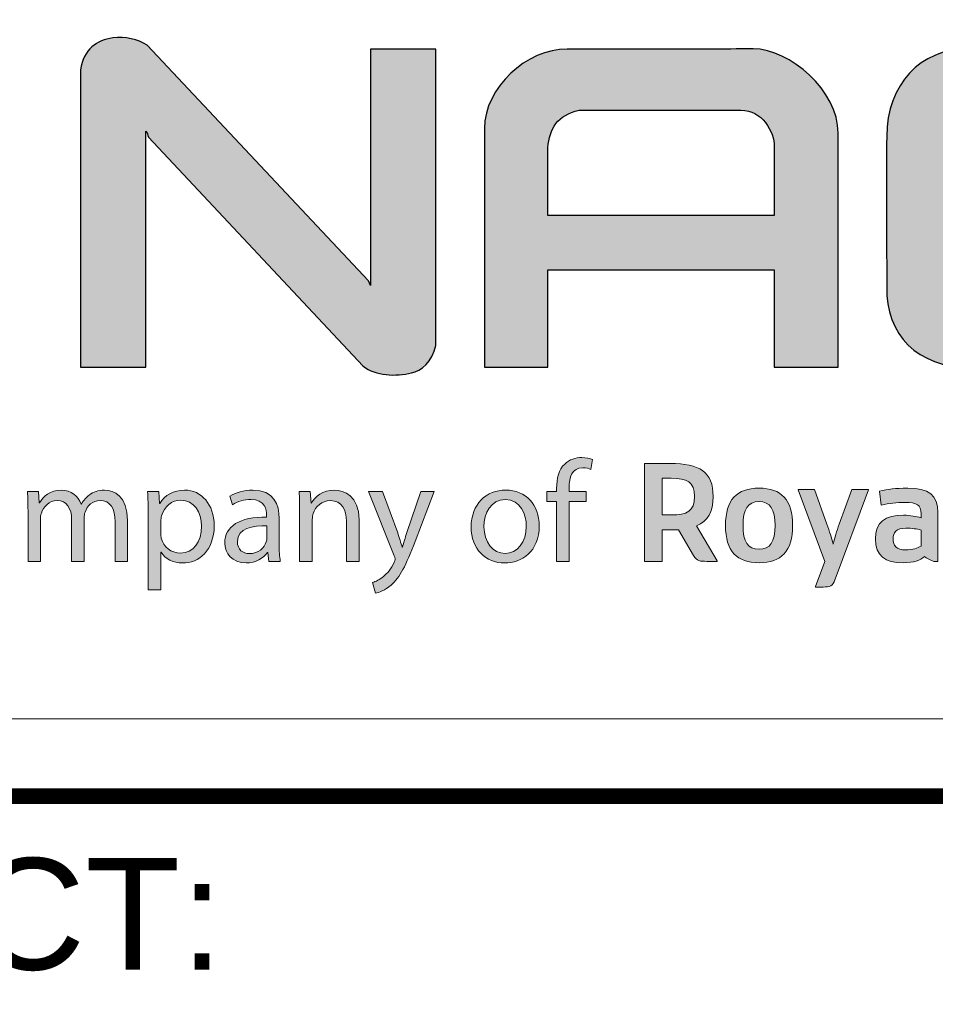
# Model space of a CAD drawing. Header units: metres. Extents: x 0 to 4289, y -45 to 594.
# Tile 6 of 11: x 721 to 736, y 86 to 102. Entities that reach past the tile are written whole.
import ezdxf

# ---------------------------------------------------------------- set-up
doc = ezdxf.new("R2010")
doc.units = ezdxf.units.M
doc.layers.add('AA03300_stamp_h1_NACO', color=7, linetype='Continuous', true_color=0x00486b)
doc.layers.add('AH00300_stamp_h_NACO_outline', color=7, linetype='Continuous', true_color=0x00486b, plot=False)
doc.layers.add('C-ANNO-GENF-TEXT-N_18', color=1, linetype='Continuous', lineweight=30)
doc.layers.add('G-ANNO-TTLB', color=1, linetype='Continuous')
doc.styles.get("Standard").update_dxf_attribs({"font": 'arial.ttf'})

# ---------------------------------------------------------------- blocks, each defined once
blk = doc.blocks.new('NACO-RHDHV_logo')
at = {"layer": 'AA03300_stamp_h1_NACO'}
h = blk.add_hatch(color=256, dxfattribs=at)
h.dxf.hatch_style = 2
edge = h.paths.add_edge_path()
edge.add_spline(control_points=[(14.784, 12.817), (13.508, 14.175), (12.231, 15.533), (12.231, 15.533)], knot_values=[0, 0, 0, 0, 0.5, 0.5, 0.5, 0.5], degree=3, periodic=0)
edge.add_spline(control_points=[(12.231, 15.533), (12.011, 15.684), (11.732, 15.729), (11.442, 15.706)], knot_values=[13, 13, 13, 13, 14, 14, 14, 14], degree=3, periodic=0)
edge.add_spline(control_points=[(11.442, 15.706), (11.071, 15.648), (10.768, 15.446), (10.696, 14.967)], knot_values=[12, 12, 12, 12, 13, 13, 13, 13], degree=3, periodic=0)
edge.add_spline(control_points=[(10.696, 14.967), (10.696, 14.967), (10.696, 8.106), (10.696, 8.106), (10.696, 8.106), (11.073, 8.106), (11.45, 8.106)], knot_values=[10.5, 10.5, 10.5, 10.5, 11.5, 11.5, 11.5, 12, 12, 12, 12], degree=3, periodic=0)
edge.add_spline(control_points=[(11.45, 8.106), (11.827, 8.106), (12.204, 8.106), (12.204, 8.106), (12.204, 8.106), (12.204, 9.467), (12.204, 10.829)], knot_values=[9.5, 9.5, 9.5, 9.5, 10, 10, 10, 10.5, 10.5, 10.5, 10.5], degree=3, periodic=0)
edge.add_spline(control_points=[(12.204, 10.829), (12.204, 12.19), (12.204, 13.552), (12.204, 13.552), (12.251, 13.528), (12.234, 13.458), (12.263, 13.414)], knot_values=[8, 8, 8, 8, 8.5, 8.5, 8.5, 9.5, 9.5, 9.5, 9.5], degree=3, periodic=0)
edge.add_spline(control_points=[(12.263, 13.414), (12.263, 13.414), (17.209, 8.139), (17.209, 8.139), (17.511, 7.896), (17.964, 7.896), (18.335, 7.977)], knot_values=[6, 6, 6, 6, 7, 7, 7, 8, 8, 8, 8], degree=3, periodic=0)
edge.add_spline(control_points=[(18.335, 7.977), (18.551, 8.025), (18.82, 8.228), (18.892, 8.612)], knot_values=[5, 5, 5, 5, 6, 6, 6, 6], degree=3, periodic=0)
edge.add_spline(control_points=[(18.892, 8.612), (18.892, 8.612), (18.892, 15.446), (18.892, 15.446), (18.892, 15.446), (18.515, 15.446), (18.137, 15.446)], knot_values=[3.5, 3.5, 3.5, 3.5, 4.5, 4.5, 4.5, 5, 5, 5, 5], degree=3, periodic=0)
edge.add_spline(control_points=[(18.137, 15.446), (17.76, 15.446), (17.383, 15.446), (17.383, 15.446), (17.383, 15.446), (17.383, 14.082), (17.383, 12.718)], knot_values=[2.5, 2.5, 2.5, 2.5, 3, 3, 3, 3.5, 3.5, 3.5, 3.5], degree=3, periodic=0)
edge.add_spline(control_points=[(17.383, 12.718), (17.383, 11.354), (17.383, 9.991), (17.383, 9.991), (17.383, 9.991), (17.383, 9.991), (17.383, 9.991)], knot_values=[1.99999, 1.99999, 1.99999, 1.99999, 2.49999, 2.49999, 2.49999, 2.5, 2.5, 2.5, 2.5], degree=3, periodic=0)
edge.add_spline(control_points=[(17.383, 9.991), (17.383, 9.991), (17.337, 10.102), (17.337, 10.102)], knot_values=[1.00001, 1.00001, 1.00001, 1.00001, 1.99999, 1.99999, 1.99999, 1.99999], degree=3, periodic=0)
edge.add_spline(control_points=[(17.337, 10.102), (17.337, 10.102), (16.061, 11.46), (14.784, 12.817)], knot_values=[0.5, 0.5, 0.5, 0.5, 1, 1, 1, 1], degree=3, periodic=0)
h = blk.add_hatch(color=256, dxfattribs=at)
h.dxf.hatch_style = 1
edge = h.paths.add_edge_path()
edge.add_spline(control_points=[(21.48, 9.23), (21.48, 9.791), (21.48, 10.353), (21.48, 10.353), (21.48, 10.353), (22.786, 10.353), (24.091, 10.353)], knot_values=[3.5, 3.5, 3.5, 3.5, 4, 4, 4, 4.5, 4.5, 4.5, 4.5], degree=3, periodic=0)
edge.add_spline(control_points=[(24.091, 10.353), (25.397, 10.353), (26.702, 10.353), (26.702, 10.353), (26.702, 10.353), (26.702, 9.791), (26.702, 9.23)], knot_values=[2.5, 2.5, 2.5, 2.5, 3, 3, 3, 3.5, 3.5, 3.5, 3.5], degree=3, periodic=0)
edge.add_spline(control_points=[(26.702, 9.23), (26.702, 8.668), (26.702, 8.106), (26.702, 8.106), (26.702, 8.106), (27.071, 8.106), (27.439, 8.106)], knot_values=[1.5, 1.5, 1.5, 1.5, 2, 2, 2, 2.5, 2.5, 2.5, 2.5], degree=3, periodic=0)
edge.add_spline(control_points=[(27.439, 8.106), (27.807, 8.106), (28.175, 8.106), (28.175, 8.106), (28.175, 8.106), (28.175, 9.456), (28.175, 10.807)], knot_values=[0.5, 0.5, 0.5, 0.5, 1, 1, 1, 1.5, 1.5, 1.5, 1.5], degree=3, periodic=0)
edge.add_spline(control_points=[(28.175, 10.807), (28.175, 12.158), (28.175, 13.509), (28.175, 13.509)], knot_values=[0, 0, 0, 0, 0.5, 0.5, 0.5, 0.5], degree=3, periodic=0)
edge.add_spline(control_points=[(28.175, 13.509), (28.175, 14.488), (27.066, 15.446), (26.212, 15.452)], knot_values=[10, 10, 10, 10, 11, 11, 11, 11], degree=3, periodic=0)
edge.add_spline(control_points=[(26.212, 15.452), (25.513, 15.446), (24.888, 15.436), (24.215, 15.446)], knot_values=[9, 9, 9, 9, 10, 10, 10, 10], degree=3, periodic=0)
edge.add_spline(control_points=[(24.215, 15.446), (24.215, 15.446), (21.923, 15.446), (21.923, 15.446), (20.995, 15.446), (20.015, 14.568), (20.015, 13.611)], knot_values=[7, 7, 7, 7, 8, 8, 8, 9, 9, 9, 9], degree=3, periodic=0)
edge.add_spline(control_points=[(20.015, 13.611), (20.015, 13.611), (20.015, 8.106), (20.015, 8.106), (20.015, 8.106), (20.381, 8.106), (20.748, 8.106)], knot_values=[5.5, 5.5, 5.5, 5.5, 6.5, 6.5, 6.5, 7, 7, 7, 7], degree=3, periodic=0)
edge.add_spline(control_points=[(20.748, 8.106), (21.114, 8.106), (21.48, 8.106), (21.48, 8.106), (21.48, 8.106), (21.48, 8.668), (21.48, 9.23)], knot_values=[4.5, 4.5, 4.5, 4.5, 5, 5, 5, 5.5, 5.5, 5.5, 5.5], degree=3, periodic=0)
edge = h.paths.add_edge_path(flags=16)
edge.add_spline(control_points=[(24.091, 11.608), (22.786, 11.608), (21.48, 11.608), (21.48, 11.608), (21.48, 11.608), (21.48, 12), (21.48, 12.392)], knot_values=[1.5, 1.5, 1.5, 1.5, 2, 2, 2, 2.5, 2.5, 2.5, 2.5], degree=3, periodic=0)
edge.add_spline(control_points=[(21.48, 12.392), (21.48, 12.783), (21.48, 13.175), (21.48, 13.175), (21.509, 13.611), (21.704, 13.927), (22.197, 14.036)], knot_values=[0, 0, 0, 0, 0.5, 0.5, 0.5, 1.5, 1.5, 1.5, 1.5], degree=3, periodic=0)
edge.add_spline(control_points=[(22.197, 14.036), (22.197, 14.036), (23.131, 14.037), (24.065, 14.037)], knot_values=[5.5, 5.5, 5.5, 5.5, 6, 6, 6, 6], degree=3, periodic=0)
edge.add_spline(control_points=[(24.065, 14.037), (24.999, 14.037), (25.933, 14.038), (25.933, 14.038), (26.413, 14.038), (26.702, 13.552), (26.702, 13.189)], knot_values=[4, 4, 4, 4, 4.5, 4.5, 4.5, 5.5, 5.5, 5.5, 5.5], degree=3, periodic=0)
edge.add_spline(control_points=[(26.702, 13.189), (26.702, 13.189), (26.702, 11.608), (26.702, 11.608), (26.702, 11.608), (25.397, 11.608), (24.091, 11.608)], knot_values=[2.5, 2.5, 2.5, 2.5, 3.5, 3.5, 3.5, 4, 4, 4, 4], degree=3, periodic=0)
h = blk.add_hatch(color=256, dxfattribs=at)
h.dxf.hatch_style = 2
edge = h.paths.add_edge_path()
edge.add_spline(control_points=[(30.819, 13.175), (30.819, 13.799), (31.196, 14.038), (31.631, 14.038)], knot_values=[6, 6, 6, 6, 7, 7, 7, 7], degree=3, periodic=0)
edge.add_spline(control_points=[(31.631, 14.038), (31.631, 14.038), (35.308, 14.038), (35.308, 14.038), (35.736, 14.042), (36.034, 13.726), (36.034, 13.362)], knot_values=[4, 4, 4, 4, 5, 5, 5, 6, 6, 6, 6], degree=3, periodic=0)
edge.add_spline(control_points=[(36.034, 13.362), (36.034, 12.973), (36.022, 13.045), (36.034, 12.649)], knot_values=[3, 3, 3, 3, 4, 4, 4, 4], degree=3, periodic=0)
edge.add_spline(control_points=[(36.034, 12.649), (36.034, 12.649), (37.498, 12.649), (37.498, 12.649), (37.498, 12.649), (37.498, 12.868), (37.498, 13.086)], knot_values=[1.5, 1.5, 1.5, 1.5, 2.5, 2.5, 2.5, 3, 3, 3, 3], degree=3, periodic=0)
edge.add_spline(control_points=[(37.498, 13.086), (37.498, 13.304), (37.498, 13.522), (37.498, 13.522), (37.498, 14.67), (36.491, 15.446), (35.543, 15.446)], knot_values=[0, 0, 0, 0, 0.5, 0.5, 0.5, 1.5, 1.5, 1.5, 1.5], degree=3, periodic=0)
edge.add_spline(control_points=[(35.543, 15.446), (35.543, 15.446), (34.436, 15.446), (33.33, 15.446)], knot_values=[20.5, 20.5, 20.5, 20.5, 21, 21, 21, 21], degree=3, periodic=0)
edge.add_spline(control_points=[(33.33, 15.446), (32.223, 15.446), (31.116, 15.446), (31.116, 15.446), (30.1, 15.446), (29.295, 14.641), (29.295, 13.428)], knot_values=[19, 19, 19, 19, 19.5, 19.5, 19.5, 20.5, 20.5, 20.5, 20.5], degree=3, periodic=0)
edge.add_spline(control_points=[(29.295, 13.428), (29.288, 12.544), (29.294, 10.726), (29.295, 9.969)], knot_values=[18, 18, 18, 18, 19, 19, 19, 19], degree=3, periodic=0)
edge.add_spline(control_points=[(29.295, 9.969), (29.274, 8.853), (30.006, 8.106), (31.203, 8.106)], knot_values=[17, 17, 17, 17, 18, 18, 18, 18], degree=3, periodic=0)
edge.add_spline(control_points=[(31.203, 8.106), (31.203, 8.106), (35.315, 8.106), (35.315, 8.106), (36.548, 8.106), (37.498, 9.077), (37.498, 10.171)], knot_values=[15, 15, 15, 15, 16, 16, 16, 17, 17, 17, 17], degree=3, periodic=0)
edge.add_spline(control_points=[(37.498, 10.171), (37.498, 10.171), (37.498, 10.708), (37.498, 10.708), (37.498, 10.708), (37.132, 10.708), (36.766, 10.708)], knot_values=[13.5, 13.5, 13.5, 13.5, 14.5, 14.5, 14.5, 15, 15, 15, 15], degree=3, periodic=0)
edge.add_spline(control_points=[(36.766, 10.708), (36.4, 10.708), (36.034, 10.708), (36.034, 10.708)], knot_values=[13, 13, 13, 13, 13.5, 13.5, 13.5, 13.5], degree=3, periodic=0)
edge.add_spline(control_points=[(36.034, 10.708), (36.034, 10.708), (36.034, 10.411), (36.034, 10.411)], knot_values=[12.00001, 12.00001, 12.00001, 12.00001, 12.99999, 12.99999, 12.99999, 12.99999], degree=3, periodic=0)
edge.add_spline(control_points=[(36.034, 10.411), (36.034, 9.832), (35.673, 9.58), (35.134, 9.555)], knot_values=[11, 11, 11, 11, 12, 12, 12, 12], degree=3, periodic=0)
edge.add_spline(control_points=[(35.134, 9.555), (35.134, 9.555), (31.703, 9.555), (31.703, 9.555), (31.022, 9.555), (30.819, 9.7), (30.819, 10.353)], knot_values=[9, 9, 9, 9, 10, 10, 10, 11, 11, 11, 11], degree=3, periodic=0)
edge.add_spline(control_points=[(30.819, 10.353), (30.819, 10.353), (30.819, 11.608), (30.819, 11.608), (30.827, 12.139), (30.819, 12.457), (30.819, 13.175)], knot_values=[7, 7, 7, 7, 8, 8, 8, 9, 9, 9, 9], degree=3, periodic=0)
h = blk.add_hatch(color=256, dxfattribs=at)
h.dxf.hatch_style = 2
edge = h.paths.add_edge_path()
edge.add_spline(control_points=[(21.68, 3.629), (21.68, 3.629), (21.68, 5.015), (21.68, 5.015), (21.68, 5.015), (21.454, 5.015), (21.454, 5.015), (21.454, 5.015), (21.454, 5.238), (21.454, 5.238), (21.454, 5.238), (21.68, 5.238), (21.68, 5.238), (21.68, 5.238), (21.68, 5.314), (21.68, 5.314), (21.68, 5.54), (21.73, 5.746), (21.866, 5.876), (21.976, 5.982), (22.122, 6.025), (22.258, 6.025), (22.361, 6.025), (22.451, 6.002), (22.507, 5.978), (22.507, 5.978), (22.467, 5.753), (22.467, 5.753), (22.424, 5.773), (22.364, 5.789), (22.281, 5.789), (22.032, 5.789), (21.969, 5.57), (21.969, 5.324), (21.969, 5.324), (21.969, 5.238), (21.969, 5.238), (21.969, 5.238), (22.358, 5.238), (22.358, 5.238), (22.358, 5.238), (22.358, 5.015), (22.358, 5.015), (22.358, 5.015), (21.969, 5.015), (21.969, 5.015), (21.969, 5.015), (21.969, 3.629), (21.969, 3.629), (21.969, 3.629), (21.68, 3.629), (21.68, 3.629)], knot_values=[0, 0, 0, 0, 1, 1, 1, 2, 2, 2, 3, 3, 3, 4, 4, 4, 5, 5, 5, 6, 6, 6, 7, 7, 7, 8, 8, 8, 9, 9, 9, 10, 10, 10, 11, 11, 11, 12, 12, 12, 13, 13, 13, 14, 14, 14, 15, 15, 15, 16, 16, 16, 17, 17, 17, 17], degree=3, periodic=0)
h = blk.add_hatch(color=256, dxfattribs=at)
h.dxf.hatch_style = 2
edge = h.paths.add_edge_path()
edge.add_spline(control_points=[(23.704, 5.889), (23.704, 5.889), (24.3, 5.889), (24.3, 5.889), (24.972, 5.889), (25.291, 5.701), (25.291, 5.124), (25.291, 4.766), (25.164, 4.558), (24.91, 4.452), (24.91, 4.452), (25.383, 3.641), (25.383, 3.641), (25.383, 3.641), (25.383, 3.631), (25.383, 3.631), (25.383, 3.631), (25.145, 3.631), (25.145, 3.631), (24.986, 3.631), (24.919, 3.631), (24.841, 3.766), (24.841, 3.766), (24.492, 4.358), (24.492, 4.358), (24.492, 4.358), (24.115, 4.358), (24.115, 4.358), (24.115, 4.358), (24.115, 3.631), (24.115, 3.631), (24.115, 3.631), (23.704, 3.631), (23.704, 3.631), (23.704, 3.631), (23.704, 5.889), (23.704, 5.889)], knot_values=[0, 0, 0, 0, 1, 1, 1, 2, 2, 2, 3, 3, 3, 4, 4, 4, 5, 5, 5, 6, 6, 6, 7, 7, 7, 8, 8, 8, 9, 9, 9, 10, 10, 10, 11, 11, 11, 12, 12, 12, 12], degree=3, periodic=0)
edge = h.paths.add_edge_path()
edge.add_spline(control_points=[(24.323, 5.548), (24.323, 5.548), (24.115, 5.548), (24.115, 5.548), (24.115, 5.548), (24.115, 4.7), (24.115, 4.7), (24.115, 4.7), (24.323, 4.7), (24.323, 4.7), (24.688, 4.7), (24.859, 4.784), (24.859, 5.124), (24.859, 5.468), (24.688, 5.548), (24.323, 5.548)], knot_values=[0, 0, 0, 0, 1, 1, 1, 2, 2, 2, 3, 3, 3, 4, 4, 4, 5, 5, 5, 5], degree=3, periodic=0)
h = blk.add_hatch(color=256, dxfattribs=at)
h.dxf.hatch_style = 2
edge = h.paths.add_edge_path()
edge.add_spline(control_points=[(9.485, 4.802), (9.485, 4.968), (9.482, 5.105), (9.472, 5.238), (9.472, 5.238), (9.728, 5.238), (9.728, 5.238), (9.728, 5.238), (9.741, 4.978), (9.741, 4.978), (9.741, 4.978), (9.751, 4.978), (9.751, 4.978), (9.841, 5.131), (9.99, 5.274), (10.256, 5.274), (10.475, 5.274), (10.642, 5.141), (10.711, 4.952), (10.711, 4.952), (10.718, 4.952), (10.718, 4.952), (10.768, 5.041), (10.831, 5.111), (10.897, 5.161), (10.994, 5.234), (11.1, 5.274), (11.253, 5.274), (11.466, 5.274), (11.781, 5.135), (11.781, 4.576), (11.781, 4.576), (11.781, 3.629), (11.781, 3.629), (11.781, 3.629), (11.495, 3.629), (11.495, 3.629), (11.495, 3.629), (11.495, 4.54), (11.495, 4.54), (11.495, 4.849), (11.382, 5.035), (11.147, 5.035), (10.981, 5.035), (10.851, 4.912), (10.801, 4.769), (10.788, 4.729), (10.778, 4.676), (10.778, 4.623), (10.778, 4.623), (10.778, 3.629), (10.778, 3.629), (10.778, 3.629), (10.492, 3.629), (10.492, 3.629), (10.492, 3.629), (10.492, 4.593), (10.492, 4.593), (10.492, 4.849), (10.379, 5.035), (10.156, 5.035), (9.974, 5.035), (9.841, 4.889), (9.794, 4.742), (9.778, 4.699), (9.771, 4.649), (9.771, 4.599), (9.771, 4.599), (9.771, 3.629), (9.771, 3.629), (9.771, 3.629), (9.485, 3.629), (9.485, 3.629), (9.485, 3.629), (9.485, 4.802), (9.485, 4.802)], knot_values=[0, 0, 0, 0, 1, 1, 1, 2, 2, 2, 3, 3, 3, 4, 4, 4, 5, 5, 5, 6, 6, 6, 7, 7, 7, 8, 8, 8, 9, 9, 9, 10, 10, 10, 11, 11, 11, 12, 12, 12, 13, 13, 13, 14, 14, 14, 15, 15, 15, 16, 16, 16, 17, 17, 17, 18, 18, 18, 19, 19, 19, 20, 20, 20, 21, 21, 21, 22, 22, 22, 23, 23, 23, 24, 24, 24, 25, 25, 25, 25], degree=3, periodic=0)
h = blk.add_hatch(color=256, dxfattribs=at)
h.dxf.hatch_style = 2
edge = h.paths.add_edge_path()
edge.add_spline(control_points=[(12.258, 4.712), (12.258, 4.918), (12.251, 5.085), (12.245, 5.238), (12.245, 5.238), (12.507, 5.238), (12.507, 5.238), (12.507, 5.238), (12.521, 4.962), (12.521, 4.962), (12.521, 4.962), (12.527, 4.962), (12.527, 4.962), (12.647, 5.158), (12.836, 5.274), (13.099, 5.274), (13.487, 5.274), (13.78, 4.945), (13.78, 4.457), (13.78, 3.878), (13.428, 3.593), (13.049, 3.593), (12.836, 3.593), (12.65, 3.686), (12.554, 3.845), (12.554, 3.845), (12.547, 3.845), (12.547, 3.845), (12.547, 3.845), (12.547, 2.972), (12.547, 2.972), (12.547, 2.972), (12.258, 2.972), (12.258, 2.972), (12.258, 2.972), (12.258, 4.712), (12.258, 4.712)], knot_values=[0, 0, 0, 0, 1, 1, 1, 2, 2, 2, 3, 3, 3, 4, 4, 4, 5, 5, 5, 6, 6, 6, 7, 7, 7, 8, 8, 8, 9, 9, 9, 10, 10, 10, 11, 11, 11, 12, 12, 12, 12], degree=3, periodic=0)
edge = h.paths.add_edge_path()
edge.add_spline(control_points=[(12.547, 4.284), (12.547, 4.241), (12.554, 4.201), (12.56, 4.164), (12.614, 3.961), (12.79, 3.822), (12.999, 3.822), (13.308, 3.822), (13.487, 4.074), (13.487, 4.443), (13.487, 4.766), (13.318, 5.041), (13.009, 5.041), (12.81, 5.041), (12.624, 4.899), (12.567, 4.679), (12.557, 4.643), (12.547, 4.599), (12.547, 4.56), (12.547, 4.56), (12.547, 4.284), (12.547, 4.284)], knot_values=[0, 0, 0, 0, 1, 1, 1, 2, 2, 2, 3, 3, 3, 4, 4, 4, 5, 5, 5, 6, 6, 6, 7, 7, 7, 7], degree=3, periodic=0)
h = blk.add_hatch(color=256, dxfattribs=at)
h.dxf.hatch_style = 2
edge = h.paths.add_edge_path()
edge.add_spline(control_points=[(15.28, 4.015), (15.28, 3.875), (15.286, 3.739), (15.306, 3.629), (15.306, 3.629), (15.04, 3.629), (15.04, 3.629), (15.04, 3.629), (15.017, 3.832), (15.017, 3.832), (15.017, 3.832), (15.007, 3.832), (15.007, 3.832), (14.917, 3.706), (14.744, 3.593), (14.515, 3.593), (14.189, 3.593), (14.023, 3.822), (14.023, 4.054), (14.023, 4.443), (14.369, 4.656), (14.99, 4.653), (14.99, 4.653), (14.99, 4.686), (14.99, 4.686), (14.99, 4.819), (14.954, 5.058), (14.625, 5.058), (14.475, 5.058), (14.319, 5.012), (14.206, 4.938), (14.206, 4.938), (14.14, 5.131), (14.14, 5.131), (14.273, 5.218), (14.465, 5.274), (14.668, 5.274), (15.16, 5.274), (15.28, 4.938), (15.28, 4.616), (15.28, 4.616), (15.28, 4.015), (15.28, 4.015)], knot_values=[0, 0, 0, 0, 1, 1, 1, 2, 2, 2, 3, 3, 3, 4, 4, 4, 5, 5, 5, 6, 6, 6, 7, 7, 7, 8, 8, 8, 9, 9, 9, 10, 10, 10, 11, 11, 11, 12, 12, 12, 13, 13, 13, 14, 14, 14, 14], degree=3, periodic=0)
edge = h.paths.add_edge_path()
edge.add_spline(control_points=[(14.997, 4.45), (14.678, 4.457), (14.316, 4.4), (14.316, 4.088), (14.316, 3.898), (14.442, 3.809), (14.592, 3.809), (14.801, 3.809), (14.934, 3.941), (14.98, 4.078), (14.99, 4.108), (14.997, 4.141), (14.997, 4.171), (14.997, 4.171), (14.997, 4.45), (14.997, 4.45)], knot_values=[0, 0, 0, 0, 1, 1, 1, 2, 2, 2, 3, 3, 3, 4, 4, 4, 5, 5, 5, 5], degree=3, periodic=0)
h = blk.add_hatch(color=256, dxfattribs=at)
h.dxf.hatch_style = 2
edge = h.paths.add_edge_path()
edge.add_spline(control_points=[(15.752, 4.802), (15.752, 4.968), (15.749, 5.105), (15.739, 5.238), (15.739, 5.238), (15.998, 5.238), (15.998, 5.238), (15.998, 5.238), (16.015, 4.972), (16.015, 4.972), (16.015, 4.972), (16.021, 4.972), (16.021, 4.972), (16.101, 5.125), (16.287, 5.274), (16.553, 5.274), (16.776, 5.274), (17.121, 5.141), (17.121, 4.589), (17.121, 4.589), (17.121, 3.629), (17.121, 3.629), (17.121, 3.629), (16.829, 3.629), (16.829, 3.629), (16.829, 3.629), (16.829, 4.556), (16.829, 4.556), (16.829, 4.815), (16.732, 5.031), (16.457, 5.031), (16.264, 5.031), (16.114, 4.895), (16.064, 4.732), (16.051, 4.696), (16.044, 4.646), (16.044, 4.596), (16.044, 4.596), (16.044, 3.629), (16.044, 3.629), (16.044, 3.629), (15.752, 3.629), (15.752, 3.629), (15.752, 3.629), (15.752, 4.802), (15.752, 4.802)], knot_values=[0, 0, 0, 0, 1, 1, 1, 2, 2, 2, 3, 3, 3, 4, 4, 4, 5, 5, 5, 6, 6, 6, 7, 7, 7, 8, 8, 8, 9, 9, 9, 10, 10, 10, 11, 11, 11, 12, 12, 12, 13, 13, 13, 14, 14, 14, 15, 15, 15, 15], degree=3, periodic=0)
h = blk.add_hatch(color=256, dxfattribs=at)
h.dxf.hatch_style = 2
edge = h.paths.add_edge_path()
edge.add_spline(control_points=[(17.66, 5.238), (17.66, 5.238), (18.013, 4.287), (18.013, 4.287), (18.049, 4.181), (18.089, 4.054), (18.116, 3.958), (18.116, 3.958), (18.122, 3.958), (18.122, 3.958), (18.152, 4.054), (18.185, 4.177), (18.225, 4.294), (18.225, 4.294), (18.544, 5.238), (18.544, 5.238), (18.544, 5.238), (18.853, 5.238), (18.853, 5.238), (18.853, 5.238), (18.415, 4.091), (18.415, 4.091), (18.205, 3.539), (18.063, 3.257), (17.863, 3.084), (17.72, 2.958), (17.577, 2.908), (17.504, 2.895), (17.504, 2.895), (17.431, 3.14), (17.431, 3.14), (17.504, 3.164), (17.601, 3.211), (17.687, 3.284), (17.767, 3.347), (17.866, 3.46), (17.933, 3.609), (17.946, 3.639), (17.956, 3.662), (17.956, 3.679), (17.956, 3.696), (17.95, 3.719), (17.936, 3.755), (17.936, 3.755), (17.342, 5.238), (17.342, 5.238), (17.342, 5.238), (17.66, 5.238), (17.66, 5.238)], knot_values=[0, 0, 0, 0, 1, 1, 1, 2, 2, 2, 3, 3, 3, 4, 4, 4, 5, 5, 5, 6, 6, 6, 7, 7, 7, 8, 8, 8, 9, 9, 9, 10, 10, 10, 11, 11, 11, 12, 12, 12, 13, 13, 13, 14, 14, 14, 15, 15, 15, 16, 16, 16, 16], degree=3, periodic=0)
h = blk.add_hatch(color=256, dxfattribs=at)
h.dxf.hatch_style = 2
edge = h.paths.add_edge_path()
edge.add_spline(control_points=[(21.28, 4.447), (21.28, 3.852), (20.868, 3.593), (20.479, 3.593), (20.044, 3.593), (19.708, 3.912), (19.708, 4.42), (19.708, 4.958), (20.061, 5.274), (20.506, 5.274), (20.968, 5.274), (21.28, 4.938), (21.28, 4.447)], knot_values=[0, 0, 0, 0, 1, 1, 1, 2, 2, 2, 3, 3, 3, 4, 4, 4, 4], degree=3, periodic=0)
edge = h.paths.add_edge_path()
edge.add_spline(control_points=[(20.004, 4.43), (20.004, 4.078), (20.207, 3.812), (20.492, 3.812), (20.772, 3.812), (20.981, 4.074), (20.981, 4.437), (20.981, 4.709), (20.845, 5.055), (20.499, 5.055), (20.154, 5.055), (20.004, 4.736), (20.004, 4.43)], knot_values=[0, 0, 0, 0, 1, 1, 1, 2, 2, 2, 3, 3, 3, 4, 4, 4, 4], degree=3, periodic=0)
h = blk.add_hatch(color=256, dxfattribs=at)
h.dxf.hatch_style = 2
edge = h.paths.add_edge_path()
edge.add_spline(control_points=[(26.351, 5.32), (26.864, 5.32), (27.125, 5.048), (27.125, 4.459), (27.125, 3.869), (26.864, 3.598), (26.351, 3.598), (25.837, 3.598), (25.576, 3.869), (25.576, 4.459), (25.576, 5.048), (25.837, 5.32), (26.351, 5.32)], knot_values=[0, 0, 0, 0, 1, 1, 1, 2, 2, 2, 3, 3, 3, 4, 4, 4, 4], degree=3, periodic=0)
edge = h.paths.add_edge_path()
edge.add_spline(control_points=[(26.351, 3.909), (26.605, 3.909), (26.722, 4.082), (26.722, 4.459), (26.722, 4.837), (26.605, 5.008), (26.351, 5.008), (26.092, 5.008), (25.98, 4.837), (25.98, 4.459), (25.98, 4.082), (26.092, 3.909), (26.351, 3.909)], knot_values=[0, 0, 0, 0, 1, 1, 1, 2, 2, 2, 3, 3, 3, 4, 4, 4, 4], degree=3, periodic=0)
h = blk.add_hatch(color=256, dxfattribs=at)
h.dxf.hatch_style = 2
edge = h.paths.add_edge_path()
edge.add_spline(control_points=[(27.652, 3.049), (27.652, 3.049), (27.871, 3.631), (27.871, 3.631), (27.871, 3.631), (27.255, 5.277), (27.255, 5.277), (27.255, 5.277), (27.255, 5.286), (27.255, 5.286), (27.255, 5.286), (27.629, 5.286), (27.629, 5.286), (27.629, 5.286), (27.916, 4.488), (27.916, 4.488), (27.98, 4.313), (28.02, 4.181), (28.056, 4.03), (28.056, 4.03), (28.062, 4.03), (28.062, 4.03), (28.099, 4.181), (28.139, 4.322), (28.197, 4.488), (28.197, 4.488), (28.49, 5.286), (28.49, 5.286), (28.49, 5.286), (28.878, 5.286), (28.878, 5.286), (28.878, 5.286), (28.878, 5.277), (28.878, 5.277), (28.878, 5.277), (28.083, 3.157), (28.083, 3.157), (28.039, 3.038), (27.93, 3.038), (27.771, 3.038), (27.771, 3.038), (27.652, 3.038), (27.652, 3.038), (27.652, 3.038), (27.652, 3.049), (27.652, 3.049)], knot_values=[0, 0, 0, 0, 1, 1, 1, 2, 2, 2, 3, 3, 3, 4, 4, 4, 5, 5, 5, 6, 6, 6, 7, 7, 7, 8, 8, 8, 9, 9, 9, 10, 10, 10, 11, 11, 11, 12, 12, 12, 13, 13, 13, 14, 14, 14, 15, 15, 15, 15], degree=3, periodic=0)
h = blk.add_hatch(color=256, dxfattribs=at)
h.dxf.hatch_style = 2
edge = h.paths.add_edge_path()
edge.add_spline(control_points=[(30.477, 4.756), (30.477, 4.756), (30.477, 3.631), (30.477, 3.631), (30.477, 3.631), (30.383, 3.631), (30.383, 3.631), (30.285, 3.664), (30.208, 3.707), (30.166, 3.745), (30.066, 3.657), (29.924, 3.598), (29.672, 3.598), (29.255, 3.598), (29.035, 3.754), (29.035, 4.148), (29.035, 4.539), (29.255, 4.694), (29.685, 4.694), (29.844, 4.694), (29.977, 4.667), (30.086, 4.634), (30.086, 4.634), (30.086, 4.724), (30.086, 4.724), (30.086, 4.935), (30.003, 4.989), (29.712, 4.989), (29.52, 4.989), (29.358, 4.965), (29.164, 4.929), (29.164, 4.929), (29.127, 5.247), (29.127, 5.247), (29.328, 5.29), (29.49, 5.32), (29.781, 5.32), (30.261, 5.32), (30.477, 5.161), (30.477, 4.756)], knot_values=[0, 0, 0, 0, 1, 1, 1, 2, 2, 2, 3, 3, 3, 4, 4, 4, 5, 5, 5, 6, 6, 6, 7, 7, 7, 8, 8, 8, 9, 9, 9, 10, 10, 10, 11, 11, 11, 12, 12, 12, 13, 13, 13, 13], degree=3, periodic=0)
edge = h.paths.add_edge_path()
edge.add_spline(control_points=[(30.086, 3.982), (30.086, 3.982), (30.086, 4.352), (30.086, 4.352), (29.99, 4.379), (29.884, 4.396), (29.734, 4.396), (29.513, 4.396), (29.444, 4.293), (29.444, 4.148), (29.444, 3.998), (29.513, 3.895), (29.734, 3.895), (29.897, 3.895), (30.003, 3.939), (30.086, 3.982)], knot_values=[0, 0, 0, 0, 1, 1, 1, 2, 2, 2, 3, 3, 3, 4, 4, 4, 5, 5, 5, 5], degree=3, periodic=0)
at = {"layer": 'AH00300_stamp_h_NACO_outline', "lineweight": 0}
blk.add_lwpolyline([(0, 0), (57.5, 0), (57.5, 27.5), (0, 27.5)], close=True, dxfattribs=at)
at = {"layer": 'AH00300_stamp_h_NACO_outline'}
for points, knots in [([(12.231, 15.533), (12.231, 15.533), (17.337, 10.102), (17.337, 10.102), (17.337, 10.102), (17.383, 9.991), (17.383, 9.991), (17.383, 9.991), (17.383, 15.446), (17.383, 15.446), (17.383, 15.446), (18.892, 15.446), (18.892, 15.446), (18.892, 15.446), (18.892, 8.612), (18.892, 8.612), (18.82, 8.228), (18.551, 8.025), (18.335, 7.977), (17.964, 7.896), (17.511, 7.896), (17.209, 8.139), (17.209, 8.139), (12.263, 13.414), (12.263, 13.414), (12.234, 13.458), (12.251, 13.528), (12.204, 13.552), (12.204, 13.552), (12.204, 8.106), (12.204, 8.106), (12.204, 8.106), (10.696, 8.106), (10.696, 8.106), (10.696, 8.106), (10.696, 14.967), (10.696, 14.967), (10.768, 15.446), (11.071, 15.648), (11.442, 15.706), (11.732, 15.729), (12.011, 15.684), (12.231, 15.533)], [0, 0, 0, 0, 1, 1, 1, 2, 2, 2, 3, 3, 3, 4, 4, 4, 5, 5, 5, 6, 6, 6, 7, 7, 7, 8, 8, 8, 9, 9, 9, 10, 10, 10, 11, 11, 11, 12, 12, 12, 13, 13, 13, 14, 14, 14, 14]), ([(28.175, 13.509), (28.175, 13.509), (28.175, 8.106), (28.175, 8.106), (28.175, 8.106), (26.702, 8.106), (26.702, 8.106), (26.702, 8.106), (26.702, 10.353), (26.702, 10.353), (26.702, 10.353), (21.48, 10.353), (21.48, 10.353), (21.48, 10.353), (21.48, 8.106), (21.48, 8.106), (21.48, 8.106), (20.015, 8.106), (20.015, 8.106), (20.015, 8.106), (20.015, 13.611), (20.015, 13.611), (20.015, 14.568), (20.995, 15.446), (21.923, 15.446), (21.923, 15.446), (24.215, 15.446), (24.215, 15.446), (24.888, 15.436), (25.513, 15.446), (26.212, 15.452), (27.066, 15.446), (28.175, 14.488), (28.175, 13.509)], [0, 0, 0, 0, 1, 1, 1, 2, 2, 2, 3, 3, 3, 4, 4, 4, 5, 5, 5, 6, 6, 6, 7, 7, 7, 8, 8, 8, 9, 9, 9, 10, 10, 10, 11, 11, 11, 11]), ([(35.543, 15.446), (36.491, 15.446), (37.498, 14.67), (37.498, 13.522), (37.498, 13.522), (37.498, 12.649), (37.498, 12.649), (37.498, 12.649), (36.034, 12.649), (36.034, 12.649), (36.022, 13.045), (36.034, 12.973), (36.034, 13.362), (36.034, 13.726), (35.736, 14.042), (35.308, 14.038), (35.308, 14.038), (31.631, 14.038), (31.631, 14.038), (31.196, 14.038), (30.819, 13.799), (30.819, 13.175), (30.819, 12.457), (30.827, 12.139), (30.819, 11.608), (30.819, 11.608), (30.819, 10.353), (30.819, 10.353), (30.819, 9.7), (31.022, 9.555), (31.703, 9.555), (31.703, 9.555), (35.134, 9.555), (35.134, 9.555), (35.673, 9.58), (36.034, 9.832), (36.034, 10.411), (36.034, 10.411), (36.034, 10.708), (36.034, 10.708), (36.034, 10.708), (37.498, 10.708), (37.498, 10.708), (37.498, 10.708), (37.498, 10.171), (37.498, 10.171), (37.498, 9.077), (36.548, 8.106), (35.315, 8.106), (35.315, 8.106), (31.203, 8.106), (31.203, 8.106), (30.006, 8.106), (29.274, 8.853), (29.295, 9.969), (29.294, 10.726), (29.288, 12.544), (29.295, 13.428), (29.295, 14.641), (30.1, 15.446), (31.116, 15.446), (31.116, 15.446), (35.543, 15.446), (35.543, 15.446)], [0, 0, 0, 0, 1, 1, 1, 2, 2, 2, 3, 3, 3, 4, 4, 4, 5, 5, 5, 6, 6, 6, 7, 7, 7, 8, 8, 8, 9, 9, 9, 10, 10, 10, 11, 11, 11, 12, 12, 12, 13, 13, 13, 14, 14, 14, 15, 15, 15, 16, 16, 16, 17, 17, 17, 18, 18, 18, 19, 19, 19, 20, 20, 20, 21, 21, 21, 21]), ([(22.197, 14.036), (21.704, 13.927), (21.509, 13.611), (21.48, 13.175), (21.48, 13.175), (21.48, 11.608), (21.48, 11.608), (21.48, 11.608), (26.702, 11.608), (26.702, 11.608), (26.702, 11.608), (26.702, 13.189), (26.702, 13.189), (26.702, 13.552), (26.413, 14.038), (25.933, 14.038), (25.933, 14.038), (22.197, 14.036), (22.197, 14.036)], [0, 0, 0, 0, 1, 1, 1, 2, 2, 2, 3, 3, 3, 4, 4, 4, 5, 5, 5, 6, 6, 6, 6])]:
    blk.add_open_spline(points, degree=3, knots=knots, dxfattribs=at)
at = {"layer": 'AH00300_stamp_h_NACO_outline', "lineweight": 0}
for points, knots in [([(21.68, 3.629), (21.68, 3.629), (21.68, 5.015), (21.68, 5.015), (21.68, 5.015), (21.454, 5.015), (21.454, 5.015), (21.454, 5.015), (21.454, 5.238), (21.454, 5.238), (21.454, 5.238), (21.68, 5.238), (21.68, 5.238), (21.68, 5.238), (21.68, 5.314), (21.68, 5.314), (21.68, 5.54), (21.73, 5.746), (21.866, 5.876), (21.976, 5.982), (22.122, 6.025), (22.258, 6.025), (22.361, 6.025), (22.451, 6.002), (22.507, 5.978), (22.507, 5.978), (22.467, 5.753), (22.467, 5.753), (22.424, 5.773), (22.364, 5.789), (22.281, 5.789), (22.032, 5.789), (21.969, 5.57), (21.969, 5.324), (21.969, 5.324), (21.969, 5.238), (21.969, 5.238), (21.969, 5.238), (22.358, 5.238), (22.358, 5.238), (22.358, 5.238), (22.358, 5.015), (22.358, 5.015), (22.358, 5.015), (21.969, 5.015), (21.969, 5.015), (21.969, 5.015), (21.969, 3.629), (21.969, 3.629), (21.969, 3.629), (21.68, 3.629), (21.68, 3.629)], [0, 0, 0, 0, 1, 1, 1, 2, 2, 2, 3, 3, 3, 4, 4, 4, 5, 5, 5, 6, 6, 6, 7, 7, 7, 8, 8, 8, 9, 9, 9, 10, 10, 10, 11, 11, 11, 12, 12, 12, 13, 13, 13, 14, 14, 14, 15, 15, 15, 16, 16, 16, 17, 17, 17, 17]), ([(23.704, 5.889), (23.704, 5.889), (24.3, 5.889), (24.3, 5.889), (24.972, 5.889), (25.291, 5.701), (25.291, 5.124), (25.291, 4.766), (25.164, 4.558), (24.91, 4.452), (24.91, 4.452), (25.383, 3.641), (25.383, 3.641), (25.383, 3.641), (25.383, 3.631), (25.383, 3.631), (25.383, 3.631), (25.145, 3.631), (25.145, 3.631), (24.986, 3.631), (24.919, 3.631), (24.841, 3.766), (24.841, 3.766), (24.492, 4.358), (24.492, 4.358), (24.492, 4.358), (24.115, 4.358), (24.115, 4.358), (24.115, 4.358), (24.115, 3.631), (24.115, 3.631), (24.115, 3.631), (23.704, 3.631), (23.704, 3.631), (23.704, 3.631), (23.704, 5.889), (23.704, 5.889)], [0, 0, 0, 0, 1, 1, 1, 2, 2, 2, 3, 3, 3, 4, 4, 4, 5, 5, 5, 6, 6, 6, 7, 7, 7, 8, 8, 8, 9, 9, 9, 10, 10, 10, 11, 11, 11, 12, 12, 12, 12]), ([(24.323, 5.548), (24.323, 5.548), (24.115, 5.548), (24.115, 5.548), (24.115, 5.548), (24.115, 4.7), (24.115, 4.7), (24.115, 4.7), (24.323, 4.7), (24.323, 4.7), (24.688, 4.7), (24.859, 4.784), (24.859, 5.124), (24.859, 5.468), (24.688, 5.548), (24.323, 5.548)], [0, 0, 0, 0, 1, 1, 1, 2, 2, 2, 3, 3, 3, 4, 4, 4, 5, 5, 5, 5]), ([(9.485, 4.802), (9.485, 4.968), (9.482, 5.105), (9.472, 5.238), (9.472, 5.238), (9.728, 5.238), (9.728, 5.238), (9.728, 5.238), (9.741, 4.978), (9.741, 4.978), (9.741, 4.978), (9.751, 4.978), (9.751, 4.978), (9.841, 5.131), (9.99, 5.274), (10.256, 5.274), (10.475, 5.274), (10.642, 5.141), (10.711, 4.952), (10.711, 4.952), (10.718, 4.952), (10.718, 4.952), (10.768, 5.041), (10.831, 5.111), (10.897, 5.161), (10.994, 5.234), (11.1, 5.274), (11.253, 5.274), (11.466, 5.274), (11.781, 5.135), (11.781, 4.576), (11.781, 4.576), (11.781, 3.629), (11.781, 3.629), (11.781, 3.629), (11.495, 3.629), (11.495, 3.629), (11.495, 3.629), (11.495, 4.54), (11.495, 4.54), (11.495, 4.849), (11.382, 5.035), (11.147, 5.035), (10.981, 5.035), (10.851, 4.912), (10.801, 4.769), (10.788, 4.729), (10.778, 4.676), (10.778, 4.623), (10.778, 4.623), (10.778, 3.629), (10.778, 3.629), (10.778, 3.629), (10.492, 3.629), (10.492, 3.629), (10.492, 3.629), (10.492, 4.593), (10.492, 4.593), (10.492, 4.849), (10.379, 5.035), (10.156, 5.035), (9.974, 5.035), (9.841, 4.889), (9.794, 4.742), (9.778, 4.699), (9.771, 4.649), (9.771, 4.599), (9.771, 4.599), (9.771, 3.629), (9.771, 3.629), (9.771, 3.629), (9.485, 3.629), (9.485, 3.629), (9.485, 3.629), (9.485, 4.802), (9.485, 4.802)], [0, 0, 0, 0, 1, 1, 1, 2, 2, 2, 3, 3, 3, 4, 4, 4, 5, 5, 5, 6, 6, 6, 7, 7, 7, 8, 8, 8, 9, 9, 9, 10, 10, 10, 11, 11, 11, 12, 12, 12, 13, 13, 13, 14, 14, 14, 15, 15, 15, 16, 16, 16, 17, 17, 17, 18, 18, 18, 19, 19, 19, 20, 20, 20, 21, 21, 21, 22, 22, 22, 23, 23, 23, 24, 24, 24, 25, 25, 25, 25]), ([(12.258, 4.712), (12.258, 4.918), (12.251, 5.085), (12.245, 5.238), (12.245, 5.238), (12.507, 5.238), (12.507, 5.238), (12.507, 5.238), (12.521, 4.962), (12.521, 4.962), (12.521, 4.962), (12.527, 4.962), (12.527, 4.962), (12.647, 5.158), (12.836, 5.274), (13.099, 5.274), (13.487, 5.274), (13.78, 4.945), (13.78, 4.457), (13.78, 3.878), (13.428, 3.593), (13.049, 3.593), (12.836, 3.593), (12.65, 3.686), (12.554, 3.845), (12.554, 3.845), (12.547, 3.845), (12.547, 3.845), (12.547, 3.845), (12.547, 2.972), (12.547, 2.972), (12.547, 2.972), (12.258, 2.972), (12.258, 2.972), (12.258, 2.972), (12.258, 4.712), (12.258, 4.712)], [0, 0, 0, 0, 1, 1, 1, 2, 2, 2, 3, 3, 3, 4, 4, 4, 5, 5, 5, 6, 6, 6, 7, 7, 7, 8, 8, 8, 9, 9, 9, 10, 10, 10, 11, 11, 11, 12, 12, 12, 12]), ([(15.28, 4.015), (15.28, 3.875), (15.286, 3.739), (15.306, 3.629), (15.306, 3.629), (15.04, 3.629), (15.04, 3.629), (15.04, 3.629), (15.017, 3.832), (15.017, 3.832), (15.017, 3.832), (15.007, 3.832), (15.007, 3.832), (14.917, 3.706), (14.744, 3.593), (14.515, 3.593), (14.189, 3.593), (14.023, 3.822), (14.023, 4.054), (14.023, 4.443), (14.369, 4.656), (14.99, 4.653), (14.99, 4.653), (14.99, 4.686), (14.99, 4.686), (14.99, 4.819), (14.954, 5.058), (14.625, 5.058), (14.475, 5.058), (14.319, 5.012), (14.206, 4.938), (14.206, 4.938), (14.14, 5.131), (14.14, 5.131), (14.273, 5.218), (14.465, 5.274), (14.668, 5.274), (15.16, 5.274), (15.28, 4.938), (15.28, 4.616), (15.28, 4.616), (15.28, 4.015), (15.28, 4.015)], [0, 0, 0, 0, 1, 1, 1, 2, 2, 2, 3, 3, 3, 4, 4, 4, 5, 5, 5, 6, 6, 6, 7, 7, 7, 8, 8, 8, 9, 9, 9, 10, 10, 10, 11, 11, 11, 12, 12, 12, 13, 13, 13, 14, 14, 14, 14]), ([(15.752, 4.802), (15.752, 4.968), (15.749, 5.105), (15.739, 5.238), (15.739, 5.238), (15.998, 5.238), (15.998, 5.238), (15.998, 5.238), (16.015, 4.972), (16.015, 4.972), (16.015, 4.972), (16.021, 4.972), (16.021, 4.972), (16.101, 5.125), (16.287, 5.274), (16.553, 5.274), (16.776, 5.274), (17.121, 5.141), (17.121, 4.589), (17.121, 4.589), (17.121, 3.629), (17.121, 3.629), (17.121, 3.629), (16.829, 3.629), (16.829, 3.629), (16.829, 3.629), (16.829, 4.556), (16.829, 4.556), (16.829, 4.815), (16.732, 5.031), (16.457, 5.031), (16.264, 5.031), (16.114, 4.895), (16.064, 4.732), (16.051, 4.696), (16.044, 4.646), (16.044, 4.596), (16.044, 4.596), (16.044, 3.629), (16.044, 3.629), (16.044, 3.629), (15.752, 3.629), (15.752, 3.629), (15.752, 3.629), (15.752, 4.802), (15.752, 4.802)], [0, 0, 0, 0, 1, 1, 1, 2, 2, 2, 3, 3, 3, 4, 4, 4, 5, 5, 5, 6, 6, 6, 7, 7, 7, 8, 8, 8, 9, 9, 9, 10, 10, 10, 11, 11, 11, 12, 12, 12, 13, 13, 13, 14, 14, 14, 15, 15, 15, 15]), ([(17.66, 5.238), (17.66, 5.238), (18.013, 4.287), (18.013, 4.287), (18.049, 4.181), (18.089, 4.054), (18.116, 3.958), (18.116, 3.958), (18.122, 3.958), (18.122, 3.958), (18.152, 4.054), (18.185, 4.177), (18.225, 4.294), (18.225, 4.294), (18.544, 5.238), (18.544, 5.238), (18.544, 5.238), (18.853, 5.238), (18.853, 5.238), (18.853, 5.238), (18.415, 4.091), (18.415, 4.091), (18.205, 3.539), (18.063, 3.257), (17.863, 3.084), (17.72, 2.958), (17.577, 2.908), (17.504, 2.895), (17.504, 2.895), (17.431, 3.14), (17.431, 3.14), (17.504, 3.164), (17.601, 3.211), (17.687, 3.284), (17.767, 3.347), (17.866, 3.46), (17.933, 3.609), (17.946, 3.639), (17.956, 3.662), (17.956, 3.679), (17.956, 3.696), (17.95, 3.719), (17.936, 3.755), (17.936, 3.755), (17.342, 5.238), (17.342, 5.238), (17.342, 5.238), (17.66, 5.238), (17.66, 5.238)], [0, 0, 0, 0, 1, 1, 1, 2, 2, 2, 3, 3, 3, 4, 4, 4, 5, 5, 5, 6, 6, 6, 7, 7, 7, 8, 8, 8, 9, 9, 9, 10, 10, 10, 11, 11, 11, 12, 12, 12, 13, 13, 13, 14, 14, 14, 15, 15, 15, 16, 16, 16, 16]), ([(21.28, 4.447), (21.28, 3.852), (20.868, 3.593), (20.479, 3.593), (20.044, 3.593), (19.708, 3.912), (19.708, 4.42), (19.708, 4.958), (20.061, 5.274), (20.506, 5.274), (20.968, 5.274), (21.28, 4.938), (21.28, 4.447)], [0, 0, 0, 0, 1, 1, 1, 2, 2, 2, 3, 3, 3, 4, 4, 4, 4]), ([(26.351, 5.32), (26.864, 5.32), (27.125, 5.048), (27.125, 4.459), (27.125, 3.869), (26.864, 3.598), (26.351, 3.598), (25.837, 3.598), (25.576, 3.869), (25.576, 4.459), (25.576, 5.048), (25.837, 5.32), (26.351, 5.32)], [0, 0, 0, 0, 1, 1, 1, 2, 2, 2, 3, 3, 3, 4, 4, 4, 4]), ([(27.652, 3.049), (27.652, 3.049), (27.871, 3.631), (27.871, 3.631), (27.871, 3.631), (27.255, 5.277), (27.255, 5.277), (27.255, 5.277), (27.255, 5.286), (27.255, 5.286), (27.255, 5.286), (27.629, 5.286), (27.629, 5.286), (27.629, 5.286), (27.916, 4.488), (27.916, 4.488), (27.98, 4.313), (28.02, 4.181), (28.056, 4.03), (28.056, 4.03), (28.062, 4.03), (28.062, 4.03), (28.099, 4.181), (28.139, 4.322), (28.197, 4.488), (28.197, 4.488), (28.49, 5.286), (28.49, 5.286), (28.49, 5.286), (28.878, 5.286), (28.878, 5.286), (28.878, 5.286), (28.878, 5.277), (28.878, 5.277), (28.878, 5.277), (28.083, 3.157), (28.083, 3.157), (28.039, 3.038), (27.93, 3.038), (27.771, 3.038), (27.771, 3.038), (27.652, 3.038), (27.652, 3.038), (27.652, 3.038), (27.652, 3.049), (27.652, 3.049)], [0, 0, 0, 0, 1, 1, 1, 2, 2, 2, 3, 3, 3, 4, 4, 4, 5, 5, 5, 6, 6, 6, 7, 7, 7, 8, 8, 8, 9, 9, 9, 10, 10, 10, 11, 11, 11, 12, 12, 12, 13, 13, 13, 14, 14, 14, 15, 15, 15, 15]), ([(30.477, 4.756), (30.477, 4.756), (30.477, 3.631), (30.477, 3.631), (30.477, 3.631), (30.383, 3.631), (30.383, 3.631), (30.285, 3.664), (30.208, 3.707), (30.166, 3.745), (30.066, 3.657), (29.924, 3.598), (29.672, 3.598), (29.255, 3.598), (29.035, 3.754), (29.035, 4.148), (29.035, 4.539), (29.255, 4.694), (29.685, 4.694), (29.844, 4.694), (29.977, 4.667), (30.086, 4.634), (30.086, 4.634), (30.086, 4.724), (30.086, 4.724), (30.086, 4.935), (30.003, 4.989), (29.712, 4.989), (29.52, 4.989), (29.358, 4.965), (29.164, 4.929), (29.164, 4.929), (29.127, 5.247), (29.127, 5.247), (29.328, 5.29), (29.49, 5.32), (29.781, 5.32), (30.261, 5.32), (30.477, 5.161), (30.477, 4.756)], [0, 0, 0, 0, 1, 1, 1, 2, 2, 2, 3, 3, 3, 4, 4, 4, 5, 5, 5, 6, 6, 6, 7, 7, 7, 8, 8, 8, 9, 9, 9, 10, 10, 10, 11, 11, 11, 12, 12, 12, 13, 13, 13, 13]), ([(12.547, 4.284), (12.547, 4.241), (12.554, 4.201), (12.56, 4.164), (12.614, 3.961), (12.79, 3.822), (12.999, 3.822), (13.308, 3.822), (13.487, 4.074), (13.487, 4.443), (13.487, 4.766), (13.318, 5.041), (13.009, 5.041), (12.81, 5.041), (12.624, 4.899), (12.567, 4.679), (12.557, 4.643), (12.547, 4.599), (12.547, 4.56), (12.547, 4.56), (12.547, 4.284), (12.547, 4.284)], [0, 0, 0, 0, 1, 1, 1, 2, 2, 2, 3, 3, 3, 4, 4, 4, 5, 5, 5, 6, 6, 6, 7, 7, 7, 7]), ([(20.004, 4.43), (20.004, 4.078), (20.207, 3.812), (20.492, 3.812), (20.772, 3.812), (20.981, 4.074), (20.981, 4.437), (20.981, 4.709), (20.845, 5.055), (20.499, 5.055), (20.154, 5.055), (20.004, 4.736), (20.004, 4.43)], [0, 0, 0, 0, 1, 1, 1, 2, 2, 2, 3, 3, 3, 4, 4, 4, 4]), ([(26.351, 3.909), (26.605, 3.909), (26.722, 4.082), (26.722, 4.459), (26.722, 4.837), (26.605, 5.008), (26.351, 5.008), (26.092, 5.008), (25.98, 4.837), (25.98, 4.459), (25.98, 4.082), (26.092, 3.909), (26.351, 3.909)], [0, 0, 0, 0, 1, 1, 1, 2, 2, 2, 3, 3, 3, 4, 4, 4, 4]), ([(14.997, 4.45), (14.678, 4.457), (14.316, 4.4), (14.316, 4.088), (14.316, 3.898), (14.442, 3.809), (14.592, 3.809), (14.801, 3.809), (14.934, 3.941), (14.98, 4.078), (14.99, 4.108), (14.997, 4.141), (14.997, 4.171), (14.997, 4.171), (14.997, 4.45), (14.997, 4.45)], [0, 0, 0, 0, 1, 1, 1, 2, 2, 2, 3, 3, 3, 4, 4, 4, 5, 5, 5, 5]), ([(30.086, 3.982), (30.086, 3.982), (30.086, 4.352), (30.086, 4.352), (29.99, 4.379), (29.884, 4.396), (29.734, 4.396), (29.513, 4.396), (29.444, 4.293), (29.444, 4.148), (29.444, 3.998), (29.513, 3.895), (29.734, 3.895), (29.897, 3.895), (30.003, 3.939), (30.086, 3.982)], [0, 0, 0, 0, 1, 1, 1, 2, 2, 2, 3, 3, 3, 4, 4, 4, 5, 5, 5, 5])]:
    blk.add_open_spline(points, degree=3, knots=knots, dxfattribs=at)

msp = doc.modelspace()

# ---------------------------------------------------------------- linework, layer by layer
at = {"layer": 'G-ANNO-TTLB', "const_width": 0.25}
msp.add_lwpolyline([(831, 68.4), (711, 68.4), (711, 89.15), (831, 89.15)], dxfattribs=at)

# ---------------------------------------------------------------- block references
at = {"xscale": 0.7000000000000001, "yscale": 0.7000000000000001, "zscale": 0.5}
msp.add_blockref('NACO-RHDHV_logo', (714.634, 90.4), dxfattribs=at)

# ---------------------------------------------------------------- texts
at = {"layer": 'C-ANNO-GENF-TEXT-N_18', "insert": (712, 88.15), "char_height": 1.8, "width": 31.824, "attachment_point": 1, "rotation": 359.9999, "line_spacing_factor": 1.156427}
msp.add_mtext('PROJECT:', dxfattribs=at)

doc.saveas('drawing.dxf')
